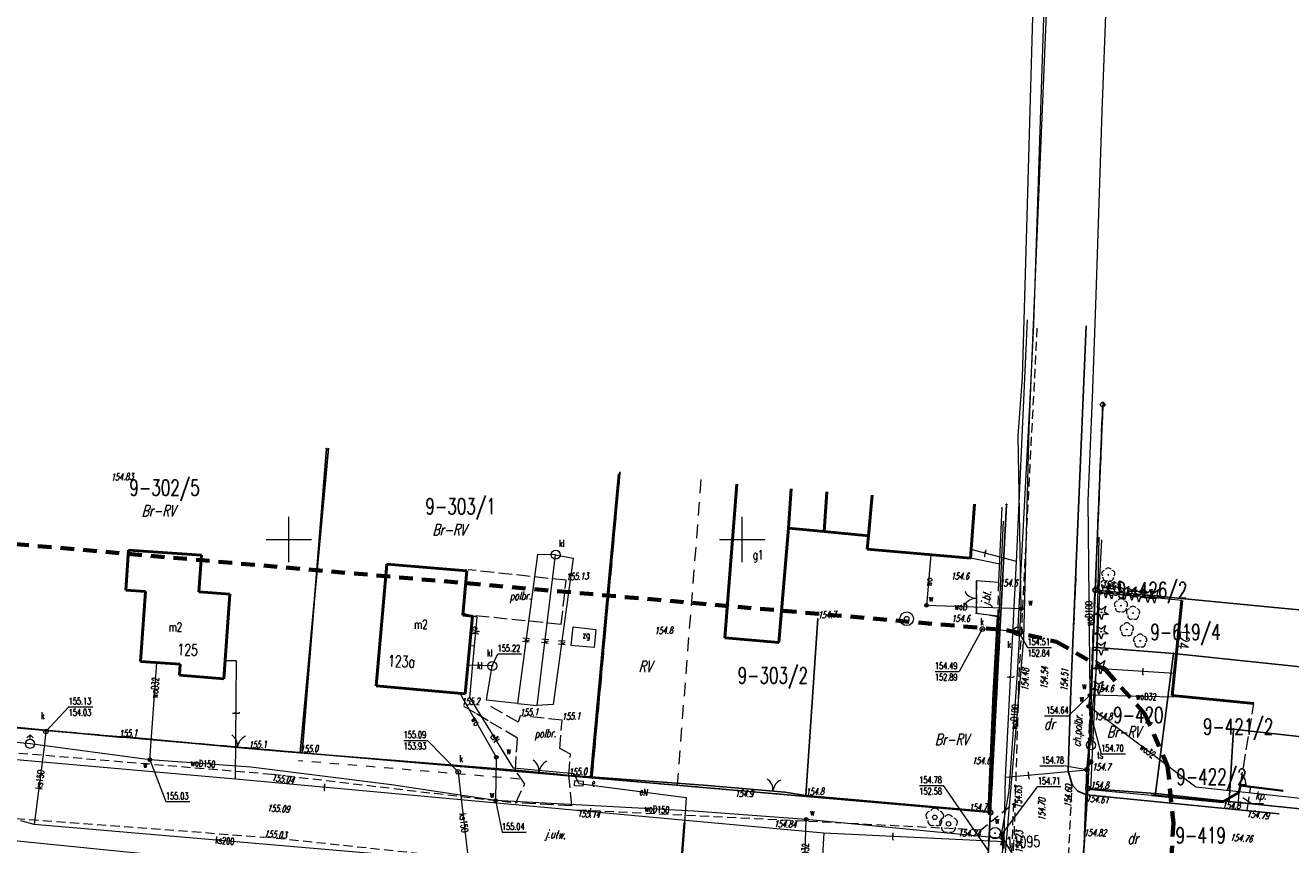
# Model space of a CAD drawing. Header units: metres. Extents: x 6508568 to 6510700, y 5686621 to 5687515.
# Tile 22 of 25: x 6510421 to 6510561, y 5686816 to 5686907. Entities that reach past the tile are written whole.
import ezdxf
from ezdxf.enums import TextEntityAlignment as Align

# ---------------------------------------------------------------- set-up
doc = ezdxf.new("R2010")
doc.units = ezdxf.units.M
for name, pattern in [('1', [0]), ('1_SUEP_A', [0]), ('1_SUEP_B', [10, 10]), ('1_SUGV', [0]), ('1_SUKP', [0]), ('1_SUKS', [0]), ('1_SULO', [0]), ('1_SUTP_A', [0]), ('1_SUTP_B', [15, 15]), ('1_SUWP', [0]), ('2_EGBU_A', [0]), ('4', [2.5, 1.5, -1]), ('BGS', [7.5, 7.5]), ('BGZ', [2, 1, -1]), ('GDE', [0]), ('KOC', [2, 1.5, -0.5]), ('KOJ', [0]), ('KOU', [1.5, 1, -0.5])]:
    doc.linetypes.add(name, pattern=pattern)
doc.layers.get('0').update_dxf_attribs({"color": 250, "linetype": 'CONTINUOUS', "lineweight": 100})
for name, color, linetype, lineweight, true_color in [('Dzialki', 7, 'GDE', 25, 0x000000), ('EADTD_T_0', 214, 'CONTINUOUS', 25, 0x800080), ('EBUPP_L_1', 14, '1', 50, 0x800000), ('EGBB_E_T_0', 7, 'CONTINUOUS', 20, 0x000000), ('EGBB_L_0', 34, '2_EGBU_A', 50, 0x804000), ('EKLPK_L_0', 112, '4', 18, 0x00bb5e), ('EKLTK_T_0', 112, 'CONTINUOUS', 18, 0x00b95c), ('KRZYZE2000_L_0', 7, '1', 18, 0x000000), ('Numery_dzialek', 7, 'CONTINUOUS', 18, 0x000000), ('Punkty', 7, 'CONTINUOUS', 25, 0x000000), ('SDROK_T_0', 7, 'CONTINUOUS', 18, 0x000000), ('SDROK_T_1', 7, 'CONTINUOUS', 18, 0x000000), ('SDRPK_L_0', 7, 'KOJ', 25, 0x000000), ('SDRPK_L_1', 7, 'KOU', 18, 0x000000), ('SDRPK_L_2', 7, 'KOC', 18, 0x000000), ('SUE_E_T_1', 1, 'CONTINUOUS', 0, 0xff0000), ('SUE_T_4', 1, 'CONTINUOUS', 18, 0xff0000), ('SUEP_E_T_0', 1, 'CONTINUOUS', 0, 0xff0000), ('SUEP_L_0', 1, '1_SUEP_A', 18, 0xff0000), ('SUG_E_T_3', 52, 'CONTINUOUS', 0, 0xbfbf00), ('SUG_L_3', 52, '1_SUGV', 18, 0xbfbf00), ('SUK_E_T_2', 34, 'CONTINUOUS', 0, 0x803300), ('SUK_E_T_4', 34, 'CONTINUOUS', 0, 0x803300), ('SUK_L_5', 34, '1_SUKS', 18, 0x803300), ('SUK_T_2', 34, 'CONTINUOUS', 18, 0x803300), ('SUK_T_3', 34, 'CONTINUOUS', 18, 0x803300), ('SUKP_E_T_0', 34, 'CONTINUOUS', 0, 0x803300), ('SUKP_L_0', 34, '1_SUKP', 18, 0x803300), ('SUKR_T_0', 34, 'CONTINUOUS', 18, 0x803300), ('SUL_L_1', 7, '1_SULO', 35, 0x000000), ('SUP_T_0', 7, 'CONTINUOUS', 18, 0x000000), ('SUT_E_T_0', 30, 'CONTINUOUS', 0, 0xff9100), ('SUT_T_0', 30, 'CONTINUOUS', 18, 0xff9100), ('SUTP_E_T_0', 30, 'CONTINUOUS', 0, 0xff9100), ('SUTP_L_0', 30, '1_SUTP_A', 18, 0xff9100), ('SUTR_T_0', 30, 'CONTINUOUS', 18, 0xff9100), ('SUW_E_T_2', 5, 'CONTINUOUS', 0, 0x0000ff), ('SUW_T_2', 5, 'CONTINUOUS', 18, 0x0000ff), ('SUW_T_3', 5, 'CONTINUOUS', 18, 0x0000ff), ('SUW_T_5', 5, 'CONTINUOUS', 18, 0x0000ff), ('SUWP_E_T_0', 5, 'CONTINUOUS', 0, 0x0000ff), ('SUWP_L_0', 5, '1_SUWP', 18, 0x0000ff), ('SUWR_T_0', 5, 'CONTINUOUS', 18, 0x0000ff), ('SZNPS_T_0', 7, 'CONTINUOUS', 18, 0x000000), ('SZOPO_L_0', 7, 'BGS', 35, 0x000000), ('SZOPO_L_1', 7, 'BGS', 18, 0x000000), ('SZOPO_T_0', 7, 'CONTINUOUS', 18, 0x000000), ('SZZPZ_T_0', 7, 'CONTINUOUS', 18, 0x000000), ('WUKOS_T_1', 14, 'CONTINUOUS', 18, 0x800000), ('ZAKRES_L_0', 230, '4', 70, 0xff0080)]:
    doc.layers.add(name, color=color, linetype=linetype, lineweight=lineweight, true_color=true_color)
doc.styles.get("Standard").update_dxf_attribs({"font": 'Simplex.SHX', "width": 0.75})

# ---------------------------------------------------------------- blocks, each defined once
blk = doc.blocks.new('GRT')
at = {"linetype": 'CONTINUOUS'}
blk.add_circle((0, 0), 0.25, dxfattribs=at)
blk = doc.blocks.new('GRO')
at = {"linetype": 'CONTINUOUS'}
blk.add_circle((0, 0), 0.045, dxfattribs=at)
blk = doc.blocks.new('OSP')
at = {"linetype": 'CONTINUOUS'}
for radius in [0.625, 0.045]:
    blk.add_circle((0, 0), radius, dxfattribs=at)
blk = doc.blocks.new('BGB')
at = {"linetype": 'CONTINUOUS'}
for centre, start, end in [((-1.5, 0), 359.9995, 60), ((1.5, 0), 120, 180.0005)]:
    blk.add_arc(centre, 1.5, start, end, dxfattribs=at)
blk = doc.blocks.new('BGBL')
at = {"linetype": 'CONTINUOUS'}
blk.add_arc((-1.5, 0), 1.5, 359.9995, 60, dxfattribs=at)
blk = doc.blocks.new('DLP')
at = {"linetype": 'CONTINUOUS'}
blk.add_circle((0, 0), 0.25, dxfattribs=at)
for centre, start, end in [((-0.48, 0.15), 104.0903, 219.9102), ((0, 0.5), 32.0916, 147.9084), ((0.48, 0.15), 320.0898, 75.9097), ((-0.29, -0.4), 176.0858, 291.9151), ((0.29, -0.4), 248.0849, 3.9142)]:
    blk.add_arc(centre, 0.5, start, end, dxfattribs=at)
blk = doc.blocks.new('DLI')
at = {"linetype": 'CONTINUOUS'}
blk.add_circle((0, 0), 0.045, dxfattribs=at)
for centre, start, end in [((-0.36, 0.12), 102.1445, 221.86), ((0, 0.38), 30.1401, 149.8599), ((0.36, 0.12), 318.14, 77.8555), ((-0.22, -0.3), 174.1482, 293.8542), ((0.22, -0.3), 246.1458, 5.8518)]:
    blk.add_arc(centre, 0.375, start, end, dxfattribs=at)
blk = doc.blocks.new('DIG')
at = {"linetype": 'CONTINUOUS'}
for p, q in [((-0.78225, -0.26495), (-0.3012, 0.09375)), ((-0.3012, 0.09375), (-0.4937, 0.6621)), ((-0.4937, 0.6621), (-0.0039, 0.31545)), ((-0.0039, 0.31545), (0.4771, 0.67415)), ((0.4771, 0.67415), (0.2988, 0.1012)), ((0.2988, 0.1012), (0.7886, -0.24545)), ((-0.18225, -0.2575), (-0.78225, -0.26495)), ((0.01025, -0.82585), (-0.18225, -0.2575)), ((0.1886, -0.2529), (0.01025, -0.82585)), ((0.7886, -0.24545), (0.1886, -0.2529))]:
    blk.add_line(p, q, dxfattribs=at)
blk.add_circle((0, 0), 0.045, dxfattribs=at)
blk = doc.blocks.new('WSP')
at = {"linetype": 'CONTINUOUS'}
blk.add_circle((0, 0), 0.045, dxfattribs=at)
blk = doc.blocks.new('2_SUES')
at = {"linetype": 'CONTINUOUS'}
for p, q in [((0.5, 0.25), (-0.5, 0.25)), ((-0.5, 0.25), (-0.5, -0.25)), ((0.5, -0.25), (0.5, 0.25)), ((-0.5, -0.25), (0.5, -0.25))]:
    blk.add_line(p, q, dxfattribs=at)
blk = doc.blocks.new('2_SUKM')
at = {"linetype": 'CONTINUOUS'}
blk.add_circle((0, 0), 0.5, dxfattribs=at)
blk = doc.blocks.new('2_SUKS')
at = {"linetype": 'CONTINUOUS'}
blk.add_circle((0, 0), 0.25, dxfattribs=at)
blk = doc.blocks.new('2_SUPS')
at = {"linetype": 'CONTINUOUS'}
blk.add_circle((0, 0), 0.0625, dxfattribs=at)
blk = doc.blocks.new('2_SUPK')
at = {"linetype": 'CONTINUOUS'}
blk.add_circle((0, 0), 0.25, dxfattribs=at)
blk = doc.blocks.new('2_SUTK')
at = {"linetype": 'CONTINUOUS'}
for radius in [0.25, 0.225, 0.2, 0.175, 0.15, 0.125, 0.1, 0.075, 0.05, 0.025, 0.00715]:
    blk.add_circle((0, 0), radius, dxfattribs=at)
blk = doc.blocks.new('2_SUWH')
at = {"linetype": 'CONTINUOUS'}
for p, q in [((0, 1), (-0.35355, 0.64645)), ((0, 1), (0.35355, 0.64645)), ((0, 0.5), (0, 1))]:
    blk.add_line(p, q, dxfattribs=at)
blk.add_circle((0, 0), 0.5, dxfattribs=at)
blk = doc.blocks.new('2_SUWS')
at = {"linetype": 'CONTINUOUS'}
for radius in [0.75, 0.25]:
    blk.add_circle((0, 0), radius, dxfattribs=at)
blk = doc.blocks.new('2_SUWW')
at = {"linetype": 'CONTINUOUS'}
for radius in [0.2, 0.175, 0.15, 0.125, 0.1, 0.075, 0.05, 0.025, 0.00715]:
    blk.add_circle((0, 0), radius, dxfattribs=at)

msp = doc.modelspace()

# ---------------------------------------------------------------- linework, layer by layer
at = {"layer": 'Dzialki'}
for p, q in [((6510539.78, 5686864.87), (6510538.96, 5686844.4)), ((6510451.44, 5686826.47), (6510454.14, 5686860.01)), ((6510486.52, 5686857.36), (6510483.43, 5686823.69)), ((6510527.41, 5686819.87), (6510529.17, 5686853.86)), ((6510538.96, 5686844.4), (6510538.73, 5686838.11)), ((6510538.96, 5686844.4), (6510575.99, 5686840.84)), ((6510538.73, 5686838.11), (6510538.16, 5686822.52)), ((6510538.73, 5686838.11), (6510547.59, 5686837.42)), ((6510547.59, 5686837.42), (6510545.59, 5686821.95)), ((6510575.29, 5686834.53), (6510547.59, 5686837.42)), ((6510385.72, 5686832.21), (6510451.44, 5686826.47)), ((6510554.21, 5686829.06), (6510553.75, 5686821.09)), ((6510574.44, 5686826.83), (6510554.21, 5686829.06)), ((6510451.44, 5686826.47), (6510483.43, 5686823.69)), ((6510483.43, 5686823.69), (6510527.41, 5686819.87)), ((6510538.16, 5686822.52), (6510537.61, 5686814.61)), ((6510545.59, 5686821.95), (6510538.16, 5686822.52)), ((6510545.59, 5686821.95), (6510553.75, 5686821.09)), ((6510553.75, 5686821.09), (6510573.57, 5686818.99)), ((6510526.64, 5686806.65), (6510527.41, 5686819.87))]:
    msp.add_line(p, q, dxfattribs=at)
at = {"layer": 'EBUPP_L_1', "linetype": '1'}
for p, q in [((6510498.1, 5686839.13), (6510499.43, 5686856.12)), ((6510505.4, 5686855.59), (6510505.11, 5686851.25)), ((6510509.36, 5686855.24), (6510509.06, 5686850.89)), ((6510514.33, 5686854.87), (6510513.93, 5686850.41)), ((6510525.64, 5686853.89), (6510525.21, 5686847.93)), ((6510504.06, 5686838.62), (6510505.11, 5686851.25)), ((6510505.11, 5686851.25), (6510509.06, 5686850.89)), ((6510509.06, 5686850.89), (6510513.93, 5686850.41)), ((6510513.93, 5686850.41), (6510513.81, 5686848.92)), ((6510432.3, 5686848.82), (6510432.01, 5686844.4)), ((6510432.3, 5686848.82), (6510440.34, 5686848.25)), ((6510440.34, 5686848.25), (6510440.06, 5686844.22)), ((6510513.81, 5686848.92), (6510525.21, 5686847.93)), ((6510459.61, 5686833.84), (6510460.78, 5686847.26)), ((6510460.78, 5686847.26), (6510469.63, 5686846.54)), ((6510469.63, 5686846.54), (6510469.19, 5686841.63)), ((6510432.01, 5686844.4), (6510434.16, 5686844.26)), ((6510434.16, 5686844.26), (6510433.6, 5686836.53)), ((6510440.06, 5686844.22), (6510443.48, 5686843.97)), ((6510442.83, 5686834.61), (6510443.48, 5686843.97)), ((6510547.45, 5686832.77), (6510548.5, 5686843.25)), ((6510470.24, 5686841.54), (6510469.19, 5686841.63)), ((6510469.45, 5686832.98), (6510470.24, 5686841.54)), ((6510498.1, 5686839.13), (6510504.06, 5686838.62)), ((6510433.6, 5686836.53), (6510438, 5686836.22)), ((6510438, 5686836.22), (6510437.92, 5686835.04)), ((6510437.92, 5686835.04), (6510442.83, 5686834.61)), ((6510459.61, 5686833.84), (6510469.45, 5686832.98)), ((6510556.45, 5686831.89), (6510547.45, 5686832.77))]:
    msp.add_line(p, q, dxfattribs=at)
at = {"layer": 'EGBB_L_0', "linetype": '2_EGBU_A'}
for p, q in [((6510498.1, 5686839.13), (6510499.43, 5686856.12)), ((6510505.4, 5686855.59), (6510505.11, 5686851.25)), ((6510509.36, 5686855.24), (6510509.06, 5686850.89)), ((6510514.33, 5686854.87), (6510513.93, 5686850.41)), ((6510525.64, 5686853.89), (6510525.21, 5686847.93)), ((6510504.06, 5686838.62), (6510505.11, 5686851.25)), ((6510505.11, 5686851.25), (6510509.06, 5686850.89)), ((6510509.06, 5686850.89), (6510513.93, 5686850.41)), ((6510513.93, 5686850.41), (6510513.81, 5686848.92)), ((6510432.3, 5686848.82), (6510432.01, 5686844.4)), ((6510432.3, 5686848.82), (6510440.34, 5686848.25)), ((6510440.34, 5686848.25), (6510440.06, 5686844.22)), ((6510513.81, 5686848.92), (6510525.21, 5686847.93)), ((6510459.61, 5686833.84), (6510460.78, 5686847.26)), ((6510460.78, 5686847.26), (6510469.63, 5686846.54)), ((6510469.63, 5686846.54), (6510469.19, 5686841.63)), ((6510432.01, 5686844.4), (6510434.16, 5686844.26)), ((6510434.16, 5686844.26), (6510433.6, 5686836.53)), ((6510440.06, 5686844.22), (6510443.48, 5686843.97)), ((6510442.83, 5686834.61), (6510443.48, 5686843.97)), ((6510547.45, 5686832.77), (6510548.5, 5686843.25)), ((6510470.24, 5686841.54), (6510469.19, 5686841.63)), ((6510469.45, 5686832.98), (6510470.24, 5686841.54)), ((6510498.1, 5686839.13), (6510504.06, 5686838.62)), ((6510433.6, 5686836.53), (6510438, 5686836.22)), ((6510438, 5686836.22), (6510437.92, 5686835.04)), ((6510437.92, 5686835.04), (6510442.83, 5686834.61)), ((6510459.61, 5686833.84), (6510469.45, 5686832.98)), ((6510556.45, 5686831.89), (6510547.45, 5686832.77))]:
    msp.add_line(p, q, dxfattribs=at)
at = {"layer": 'EKLPK_L_0', "linetype": '4'}
for p, q in [((6510538.96, 5686844.4), (6510539.78, 5686864.87)), ((6510486.52, 5686857.36), (6510483.43, 5686823.69)), ((6510495.46, 5686856.62), (6510492.82, 5686822.88)), ((6510529.16, 5686853.86), (6510527.41, 5686819.87)), ((6510538.73, 5686838.11), (6510538.96, 5686844.4)), ((6510538.16, 5686822.52), (6510538.73, 5686838.11)), ((6510451.44, 5686826.47), (6510385.72, 5686832.21)), ((6510451.44, 5686826.47), (6510483.43, 5686823.69)), ((6510483.43, 5686823.69), (6510492.82, 5686822.88)), ((6510527.41, 5686819.87), (6510492.82, 5686822.88)), ((6510537.61, 5686814.61), (6510538.16, 5686822.52)), ((6510538.16, 5686822.52), (6510545.59, 5686821.95)), ((6510553.75, 5686821.09), (6510545.59, 5686821.95)), ((6510573.57, 5686818.99), (6510553.75, 5686821.09)), ((6510526.64, 5686806.65), (6510527.41, 5686819.87))]:
    msp.add_line(p, q, dxfattribs=at)
at = {"layer": 'KRZYZE2000_L_0', "linetype": '1'}
for p, q in [((6510450, 5686847.5), (6510450, 5686852.5)), ((6510500, 5686847.5), (6510500, 5686852.5)), ((6510500, 5686847.5), (6510500, 5686852.5)), ((6510447.5, 5686850), (6510452.5, 5686850)), ((6510497.5, 5686850), (6510502.5, 5686850)), ((6510497.5, 5686850), (6510502.5, 5686850))]:
    msp.add_line(p, q, dxfattribs=at)
at = {"layer": 'SDROK_T_1', "linetype": 'CONTINUOUS'}
for p, q in [((6510555.24, 5686821.51), (6510556.24, 5686820.85)), ((6510556.24, 5686820.85), (6510557.54, 5686820.85))]:
    msp.add_line(p, q, dxfattribs=at)
at = {"layer": 'SDRPK_L_0', "linetype": 'KOJ'}
for p, q in [((6510536.28, 5686833.34), (6510537.95, 5686873.56)), ((6510535.99, 5686824.47), (6510536.28, 5686833.34)), ((6510535.99, 5686824.47), (6510536.41, 5686822.91)), ((6510536.41, 5686822.91), (6510537.04, 5686822.24)), ((6510537.04, 5686822.24), (6510538, 5686821.83)), ((6510538, 5686821.83), (6510559.27, 5686819.74))]:
    msp.add_line(p, q, dxfattribs=at)
at = {"layer": 'SDRPK_L_1', "linetype": 'KOU'}
for p, q in [((6510530.49, 5686833.36), (6510532.57, 5686873.4)), ((6510539.82, 5686865.2), (6510538.49, 5686833.16)), ((6510525.82, 5686845.47), (6510528.27, 5686845.28)), ((6510525.86, 5686845.44), (6510525.85, 5686841.88)), ((6510525.86, 5686845.44), (6510525.85, 5686841.88)), ((6510525.86, 5686845.44), (6510525.85, 5686841.88)), ((6510525.86, 5686845.44), (6510525.85, 5686841.88)), ((6510528.27, 5686845.28), (6510528.2, 5686841.54)), ((6510536.61, 5686840.35), (6510536.86, 5686845.96)), ((6510536.61, 5686840.35), (6510536.86, 5686845.96)), ((6510536.61, 5686840.35), (6510536.86, 5686845.96)), ((6510536.61, 5686840.35), (6510536.86, 5686845.96)), ((6510525.85, 5686841.88), (6510528.16, 5686841.51)), ((6510525.85, 5686841.88), (6510528.16, 5686841.51)), ((6510525.85, 5686841.88), (6510528.16, 5686841.51)), ((6510525.85, 5686841.88), (6510528.16, 5686841.51)), ((6510530.49, 5686833.36), (6510529.98, 5686816.72)), ((6510396.28, 5686828.42), (6510448.15, 5686824.1)), ((6510448.15, 5686824.1), (6510475.03, 5686820.93)), ((6510535.95, 5686813.5), (6510536.41, 5686822.91)), ((6510395.92, 5686821.01), (6510447.24, 5686817.16)), ((6510526.31, 5686817.93), (6510481.84, 5686820.14)), ((6510526.31, 5686817.93), (6510529.97, 5686820.9)), ((6510529.34, 5686804.98), (6510529.97, 5686820.9)), ((6510504.75, 5686811.01), (6510447.24, 5686817.16)), ((6510529.77, 5686811.14), (6510529.98, 5686816.72))]:
    msp.add_line(p, q, dxfattribs=at)
at = {"layer": 'SDRPK_L_2', "linetype": 'KOC'}
for p, q in [((6510480.58, 5686845.49), (6510469.76, 5686846.66)), ((6510480.05, 5686840.62), (6510480.58, 5686845.49)), ((6510538.87, 5686844.08), (6510537.98, 5686821.85)), ((6510480.05, 5686840.62), (6510469.14, 5686841.72)), ((6510470.59, 5686830.82), (6510469.04, 5686831.7)), ((6510475.28, 5686829.82), (6510472.08, 5686831.68)), ((6510554.98, 5686822.84), (6510556.45, 5686831.89)), ((6510471.97, 5686829.98), (6510470.59, 5686830.82)), ((6510475.22, 5686828.09), (6510471.97, 5686829.98)), ((6510475.49, 5686830.52), (6510475.28, 5686829.82)), ((6510480.13, 5686830.07), (6510475.49, 5686830.52)), ((6510479.89, 5686826.92), (6510480.13, 5686830.07)), ((6510474.98, 5686824.54), (6510475.22, 5686828.09)), ((6510481.07, 5686826.32), (6510479.89, 5686826.92)), ((6510480.87, 5686823.95), (6510481.07, 5686826.32)), ((6510476.01, 5686823.01), (6510474.98, 5686824.54)), ((6510475.03, 5686820.93), (6510476.01, 5686823.01)), ((6510481.22, 5686820.62), (6510480.87, 5686823.95)), ((6510554.81, 5686822.09), (6510554.64, 5686820.22)), ((6510555.71, 5686820.1), (6510556.13, 5686822.69)), ((6510481.22, 5686820.62), (6510475.03, 5686820.93))]:
    msp.add_line(p, q, dxfattribs=at)
at = {"layer": 'SUEP_L_0', "linetype": '1_SUEP_B'}
for p, q in [((6510528.81, 5686852.02), (6510526.73, 5686806.31)), ((6510449.65, 5686813.74), (6510400.57, 5686818.64))]:
    msp.add_line(p, q, dxfattribs=at)
at = {"layer": 'SUEP_L_0', "linetype": '1_SUEP_A'}
for p, q in [((6510470.75, 5686841.42), (6510469.21, 5686841.83)), ((6510470.46, 5686838.26), (6510470.75, 5686841.42)), ((6510469.94, 5686838.31), (6510470.46, 5686838.26)), ((6510469.95, 5686832.57), (6510470.46, 5686838.26)), ((6510474.76, 5686824.77), (6510469.95, 5686832.57)), ((6510481.48, 5686824.14), (6510474.76, 5686824.77)), ((6510481.97, 5686823.08), (6510481.48, 5686824.14)), ((6510481.97, 5686823.08), (6510493.83, 5686821.51)), ((6510493.83, 5686821.51), (6510493.63, 5686818.77)), ((6510493.63, 5686818.77), (6510493.18, 5686812.79))]:
    msp.add_line(p, q, dxfattribs=at)
at = {"layer": 'SUG_L_3', "linetype": '1_SUGV'}
for p, q in [((6510481.14, 5686838.31), (6510481.34, 5686840.34)), ((6510481.34, 5686840.34), (6510483.86, 5686840.06)), ((6510483.86, 5686840.06), (6510483.67, 5686838.07)), ((6510483.67, 5686838.07), (6510481.14, 5686838.31))]:
    msp.add_line(p, q, dxfattribs=at)
at = {"layer": 'SUK_L_5', "linetype": '1_SUKS'}
msp.add_circle((6510530.45, 5686839.86), 0.5, dxfattribs=at)
at = {"layer": 'SUKP_L_0', "linetype": '1_SUKP'}
for p, q in [((6510534.48, 5686931.08), (6510531.64, 5686862.27)), ((6510532.17, 5686873.74), (6510533.43, 5686911.65)), ((6510531.83, 5686866.2), (6510532.17, 5686873.74)), ((6510530.47, 5686840.36), (6510531.83, 5686866.2)), ((6510531.64, 5686862.27), (6510531.04, 5686839.08)), ((6510477.42, 5686848.35), (6510475.2, 5686831.91)), ((6510477.39, 5686831.68), (6510479.42, 5686848.31)), ((6510479.42, 5686848.31), (6510477.42, 5686848.35)), ((6510481.37, 5686847.93), (6510479.16, 5686831.77)), ((6510479.42, 5686848.31), (6510481.37, 5686847.93)), ((6510529.95, 5686839.89), (6510526.5, 5686840.11)), ((6510530.45, 5686839.86), (6510529.95, 5686839.89)), ((6510530.45, 5686839.86), (6510530.47, 5686840.36)), ((6510531.04, 5686839.08), (6510528.69, 5686811.43)), ((6510472.42, 5686836.04), (6510469.74, 5686836.12)), ((6510471.81, 5686832.27), (6510472.42, 5686836.04)), ((6510475.2, 5686831.91), (6510471.81, 5686832.27)), ((6510475.2, 5686831.91), (6510477.39, 5686831.68)), ((6510479.16, 5686831.77), (6510477.39, 5686831.68)), ((6510423.18, 5686828.8), (6510422.97, 5686827.11)), ((6510422.97, 5686827.11), (6510421.89, 5686818.56)), ((6510468.66, 5686824.36), (6510468.82, 5686822.97)), ((6510468.82, 5686822.97), (6510469.79, 5686814.42)), ((6510421.89, 5686818.56), (6510420.42, 5686818.95)), ((6510469.79, 5686814.42), (6510421.89, 5686818.56))]:
    msp.add_line(p, q, dxfattribs=at)
at = {"layer": 'SUKR_T_0', "linetype": 'CONTINUOUS', "lineweight": 0}
for p, q in [((6510526.5, 5686840.11), (6510523.94, 5686835.43)), ((6510530.45, 5686839.86), (6510531.48, 5686838.08)), ((6510472.42, 5686836.04), (6510473.03, 5686837.37)), ((6510473.03, 5686837.37), (6510475.67, 5686837.37)), ((6510531.48, 5686838.08), (6510534.14, 5686838.08)), ((6510521.28, 5686835.43), (6510523.94, 5686835.43)), ((6510423.18, 5686828.8), (6510425.7, 5686831.54)), ((6510425.7, 5686831.54), (6510428.36, 5686831.54)), ((6510462.66, 5686827.83), (6510465.27, 5686827.83)), ((6510468.66, 5686824.36), (6510465.27, 5686827.83)), ((6510519.56, 5686822.84), (6510522.22, 5686822.84)), ((6510527.13, 5686815.71), (6510522.22, 5686822.84))]:
    msp.add_line(p, q, dxfattribs=at)
at = {"layer": 'SUL_L_1', "linetype": '1_SULO'}
msp.add_line((6510493.63, 5686818.77), (6510493.18, 5686812.79), dxfattribs=at)
at = {"layer": 'SUTP_L_0', "linetype": '1_SUTP_A'}
for p, q in [((6510530.27, 5686847.58), (6510531.47, 5686874.22)), ((6510539.11, 5686835.76), (6510539.38, 5686850.27)), ((6510530.27, 5686847.58), (6510525.28, 5686848.9)), ((6510529.07, 5686823.77), (6510530.27, 5686847.58)), ((6510444.2, 5686836.61), (6510442.97, 5686836.62)), ((6510444.1, 5686823.57), (6510444.2, 5686836.61)), ((6510538.04, 5686824.59), (6510539.11, 5686835.76)), ((6510547.69, 5686835.19), (6510539.11, 5686835.76)), ((6510375.37, 5686829.7), (6510444.1, 5686823.57)), ((6510529.07, 5686823.77), (6510538.04, 5686824.59)), ((6510537.19, 5686801.71), (6510538.04, 5686824.59)), ((6510538.04, 5686824.59), (6510538.43, 5686825.44)), ((6510444.1, 5686823.57), (6510509.02, 5686817.61)), ((6510528.92, 5686816.66), (6510529.07, 5686823.77)), ((6510509.02, 5686817.61), (6510508.28, 5686805.58)), ((6510509.02, 5686817.61), (6510528.92, 5686816.66))]:
    msp.add_line(p, q, dxfattribs=at)
at = {"layer": 'SUTP_L_0', "linetype": '1_SUTP_B'}
msp.add_line((6510528.81, 5686852.02), (6510526.73, 5686806.31), dxfattribs=at)
at = {"layer": 'SUTR_T_0', "linetype": 'CONTINUOUS', "lineweight": 0}
for p in [(6510532.85, 5686825.02), (6510538.04, 5686824.59)]:
    msp.add_line(p, (6510535.51, 5686825.02), dxfattribs=at)
at = {"layer": 'SUWP_L_0', "linetype": '1_SUWP'}
for p, q in [((6510540.35, 5686914.47), (6510539.67, 5686897.24)), ((6510531.41, 5686884.4), (6510532.07, 5686907.68)), ((6510539.67, 5686897.24), (6510538.99, 5686875.84)), ((6510530.92, 5686867.89), (6510531.41, 5686884.4)), ((6510538.99, 5686875.84), (6510538.63, 5686865.63)), ((6510530.46, 5686861.44), (6510530.92, 5686867.89)), ((6510538.63, 5686865.63), (6510538.13, 5686854.31)), ((6510530.78, 5686842.36), (6510530.46, 5686861.44)), ((6510538.13, 5686854.31), (6510538.38, 5686832.8)), ((6510520.83, 5686848.31), (6510520.34, 5686842.73)), ((6510530.78, 5686842.36), (6510520.34, 5686842.73)), ((6510530.38, 5686835.23), (6510530.78, 5686842.36)), ((6510434.65, 5686825.69), (6510435.42, 5686836.4)), ((6510529.46, 5686822.25), (6510530.38, 5686835.23)), ((6510468.85, 5686833.03), (6510472.87, 5686825.96)), ((6510538.38, 5686832.8), (6510538.23, 5686831.59)), ((6510547.58, 5686832.59), (6510538.38, 5686832.8)), ((6510547.61, 5686832.76), (6510547.58, 5686832.59)), ((6510421.43, 5686827.45), (6510380.4, 5686831.58)), ((6510550.07, 5686822.66), (6510538.23, 5686831.59)), ((6510538.23, 5686831.59), (6510538.65, 5686831.52)), ((6510538.65, 5686831.52), (6510538.48, 5686827.3)), ((6510434.65, 5686825.69), (6510421.43, 5686827.45)), ((6510445.8, 5686824.88), (6510434.65, 5686825.69)), ((6510472.87, 5686825.96), (6510472.8, 5686821.19)), ((6510461.31, 5686822.93), (6510445.8, 5686824.88)), ((6510472.8, 5686821.19), (6510461.31, 5686822.93)), ((6510528.62, 5686817.41), (6510529.46, 5686822.25)), ((6510577.5, 5686819.72), (6510550.07, 5686822.66)), ((6510494.66, 5686820.01), (6510472.8, 5686821.19)), ((6510507.07, 5686819.11), (6510494.66, 5686820.01)), ((6510506.51, 5686800.21), (6510507.07, 5686819.11)), ((6510528.75, 5686816.99), (6510507.07, 5686819.11)), ((6510528.75, 5686816.99), (6510528.62, 5686817.41)), ((6510528.75, 5686816.99), (6510527.57, 5686786.19))]:
    msp.add_line(p, q, dxfattribs=at)
at = {"layer": 'SUWR_T_0', "linetype": 'CONTINUOUS', "lineweight": 0}
for p, q in [((6510538.38, 5686832.8), (6510536.02, 5686830.53)), ((6510538.23, 5686831.59), (6510539.62, 5686826.35)), ((6510533.36, 5686830.53), (6510536.02, 5686830.53)), ((6510434.65, 5686825.69), (6510436.43, 5686821.07)), ((6510539.62, 5686826.35), (6510542.28, 5686826.35)), ((6510528.62, 5686817.41), (6510532.63, 5686822.72)), ((6510532.63, 5686822.72), (6510535.16, 5686822.72)), ((6510436.43, 5686821.07), (6510439.06, 5686821.07)), ((6510472.8, 5686821.19), (6510473.51, 5686817.7)), ((6510473.51, 5686817.7), (6510476.17, 5686817.7)), ((6510528.75, 5686816.99), (6510530.97, 5686813.38))]:
    msp.add_line(p, q, dxfattribs=at)
at = {"layer": 'SZOPO_L_0', "linetype": 'BGS', "lineweight": 25}
for p, q in [((6510454.35, 5686860.09), (6510451.22, 5686826.47)), ((6510483.28, 5686823.8), (6510486.35, 5686857.26)), ((6510507.02, 5686821.76), (6510508.36, 5686841.27)), ((6510528.25, 5686841.45), (6510527.17, 5686819.99)), ((6510431.26, 5686828.19), (6510409.29, 5686830.3)), ((6510432.32, 5686828.17), (6510431.26, 5686828.19)), ((6510442.02, 5686827.28), (6510432.32, 5686828.17)), ((6510445.54, 5686826.94), (6510442.02, 5686827.28)), ((6510451.22, 5686826.47), (6510445.54, 5686826.94)), ((6510451.22, 5686826.47), (6510474.98, 5686824.54)), ((6510474.98, 5686824.54), (6510479.68, 5686824.11)), ((6510479.68, 5686824.11), (6510480.87, 5686823.95)), ((6510480.87, 5686823.95), (6510483.28, 5686823.8)), ((6510495.73, 5686822.87), (6510483.28, 5686823.8)), ((6510501.31, 5686822.39), (6510495.73, 5686822.87)), ((6510504.7, 5686822.11), (6510501.31, 5686822.39)), ((6510507.02, 5686821.76), (6510504.7, 5686822.11)), ((6510527.17, 5686819.99), (6510507.02, 5686821.76))]:
    msp.add_line(p, q, dxfattribs=at)
at = {"layer": 'SZOPO_L_0', "linetype": 'BGS'}
for p, q in [((6510539.47, 5686844.16), (6510539.41, 5686844.51)), ((6510527.74, 5686832.99), (6510528.2, 5686841.54)), ((6510527.17, 5686819.99), (6510527.74, 5686832.99)), ((6510554.81, 5686822.09), (6510554.98, 5686822.84)), ((6510554.98, 5686822.84), (6510559.68, 5686822.26)), ((6510545.16, 5686821.77), (6510552.95, 5686821.01)), ((6510552.95, 5686821.01), (6510554.81, 5686822.09))]:
    msp.add_line(p, q, dxfattribs=at)
at = {"layer": 'SZOPO_L_1', "linetype": 'BGS'}
for p, q in [((6510528.66, 5686853.58), (6510528.27, 5686845.28)), ((6510539.41, 5686844.51), (6510539.67, 5686849.95)), ((6510528.48, 5686847.26), (6510525.21, 5686847.93)), ((6510528.48, 5686847.26), (6510525.21, 5686847.93)), ((6510525.82, 5686845.47), (6510528.27, 5686845.28)), ((6510525.86, 5686841.85), (6510525.86, 5686845.44)), ((6510525.86, 5686841.85), (6510525.86, 5686845.44)), ((6510538.48, 5686822.39), (6510539.47, 5686844.16)), ((6510548.5, 5686843.25), (6510539.47, 5686844.16)), ((6510528.2, 5686841.54), (6510525.75, 5686841.84)), ((6510538.48, 5686822.39), (6510545.16, 5686821.77)), ((6510538.48, 5686822.39), (6510545.16, 5686821.77))]:
    msp.add_line(p, q, dxfattribs=at)
at = {"layer": 'SZOPO_L_1', "linetype": 'BGZ', "lineweight": 18}
msp.add_line((6510475.44, 5686823.56), (6510451.06, 5686825.58), dxfattribs=at)
at = {"layer": 'ZAKRES_L_0', "linetype": '4'}
for p, q in [((6510272.87, 5686862.26), (6510529.16, 5686839.99)), ((6510529.16, 5686839.99), (6510534.7, 5686838.71)), ((6510534.7, 5686838.71), (6510540.17, 5686835.53)), ((6510540.17, 5686835.53), (6510544.4, 5686830.8)), ((6510544.4, 5686830.8), (6510546.95, 5686825)), ((6510546.95, 5686825), (6510547.58, 5686818.7)), ((6510547.58, 5686818.7), (6510546.81, 5686805.48))]:
    msp.add_line(p, q, dxfattribs=at)

# ---------------------------------------------------------------- block references
at = {"layer": 'Punkty'}
for name, p in [('GRT', (6510539.78, 5686864.87)), ('GRO', (6510454.14, 5686860.01)), ('GRO', (6510486.52, 5686857.36)), ('GRO', (6510529.17, 5686853.86)), ('GRT', (6510538.96, 5686844.4)), ('GRO', (6510538.73, 5686838.11)), ('GRO', (6510547.59, 5686837.42)), ('GRO', (6510554.21, 5686829.06)), ('GRO', (6510451.44, 5686826.47)), ('GRO', (6510483.43, 5686823.69)), ('GRT', (6510538.16, 5686822.52)), ('GRO', (6510545.59, 5686821.95)), ('GRT', (6510527.41, 5686819.87)), ('GRO', (6510553.75, 5686821.09))]:
    msp.add_blockref(name, p, dxfattribs=at)
at = {"layer": 'SUE_T_4', "rotation": 356.3618135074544}
msp.add_blockref('2_SUES', (6510481.97, 5686823.08), dxfattribs=at)
at = {"layer": 'SUK_T_2'}
for p in [(6510479.42, 5686848.31), (6510472.42, 5686836.04)]:
    msp.add_blockref('2_SUKM', p, dxfattribs=at)
at = {"layer": 'SUK_T_3'}
for p in [(6510526.5, 5686840.11), (6510423.18, 5686828.8), (6510468.66, 5686824.36)]:
    msp.add_blockref('2_SUKS', p, dxfattribs=at)
at = {"layer": 'SUKR_T_0'}
for p in [(6510526.5, 5686840.11), (6510530.45, 5686839.86), (6510472.42, 5686836.04), (6510423.18, 5686828.8), (6510468.66, 5686824.36)]:
    msp.add_blockref('2_SUPS', p, dxfattribs=at)
at = {"layer": 'SUP_T_0'}
msp.add_blockref('2_SUPK', (6510538.04, 5686824.59), dxfattribs=at)
at = {"layer": 'SUT_T_0'}
msp.add_blockref('2_SUTK', (6510538.43, 5686825.44), dxfattribs=at)
at = {"layer": 'SUTR_T_0'}
msp.add_blockref('2_SUPS', (6510538.04, 5686824.59), dxfattribs=at)
at = {"layer": 'SUW_T_2'}
for p in [(6510421.43, 5686827.45), (6510538.48, 5686827.3)]:
    msp.add_blockref('2_SUWH', p, dxfattribs=at)
at = {"layer": 'SUW_T_3'}
msp.add_blockref('2_SUWS', (6510518.16, 5686841.25), dxfattribs=at)
at = {"layer": 'SUW_T_5'}
for p in [(6510520.34, 5686842.73), (6510530.78, 5686842.36), (6510538.38, 5686832.8), (6510538.23, 5686831.59), (6510434.65, 5686825.69), (6510472.87, 5686825.96), (6510472.8, 5686821.19), (6510507.07, 5686819.11), (6510528.62, 5686817.41), (6510528.75, 5686816.99)]:
    msp.add_blockref('2_SUWW', p, dxfattribs=at)
at = {"layer": 'SUWR_T_0'}
for p in [(6510538.38, 5686832.8), (6510538.23, 5686831.59), (6510434.65, 5686825.69), (6510472.8, 5686821.19), (6510528.62, 5686817.41), (6510528.75, 5686816.99)]:
    msp.add_blockref('2_SUPS', p, dxfattribs=at)
at = {"layer": 'SZNPS_T_0', "rotation": 2.3959930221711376}
msp.add_blockref('OSP', (6510527.9, 5686817.59), dxfattribs=at)
at = {"layer": 'SZOPO_T_0'}
for name, p, rotation in [('BGB', (6510525.85, 5686843.5), 89.65480155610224), ('BGB', (6510525.85, 5686843.5), 89.65480155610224), ('BGB', (6510444.32, 5686827.06), 354.42635817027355), ('BGB', (6510477.58, 5686824.3), 354.8494486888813), ('BGB', (6510503.4, 5686822.22), 355.31268705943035), ('BGBL', (6510555.59, 5686822.76), 352.41232662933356)]:
    msp.add_blockref(name, p, dxfattribs=dict(at, rotation=rotation))
at = {"layer": 'SZZPZ_T_0'}
for name, p in [('DLI', (6510540.4, 5686846.1)), ('DLI', (6510539.91, 5686844.7)), ('DLI', (6510540.99, 5686844.52)), ('DIG', (6510540.13, 5686844.35)), ('DIG', (6510540.74, 5686844.23)), ('DIG', (6510542.17, 5686844.15)), ('DIG', (6510542.99, 5686844.09)), ('DIG', (6510543.76, 5686843.91)), ('DIG', (6510544.75, 5686843.84)), ('DIG', (6510545.47, 5686843.81)), ('DIG', (6510539.65, 5686841.96)), ('DLI', (6510541.8, 5686842.69)), ('DLI', (6510543.13, 5686841.87)), ('DIG', (6510539.61, 5686839.82)), ('DLI', (6510542.44, 5686840.06)), ('DLI', (6510543.92, 5686838.81)), ('DIG', (6510539.6, 5686838.02)), ('DIG', (6510539.53, 5686835.97)), ('DIG', (6510539.35, 5686833.7)), ('dlp', (6510521.26, 5686819.34)), ('dlp', (6510521.26, 5686819.34)), ('dlp', (6510522.77, 5686818.61)), ('dlp', (6510522.77, 5686818.61))]:
    msp.add_blockref(name, p, dxfattribs=at)
at = {"layer": 'WUKOS_T_1'}
for p in [(6510536.41, 5686822.91), (6510538, 5686821.83)]:
    msp.add_blockref('WSP', p, dxfattribs=at)

# ---------------------------------------------------------------- texts
at = {"layer": 'EADTD_T_0', "width": 0.7}
for s, rotation, p in [('124', 264.28, (6510548.08, 5686839.07)), ('125', 357.4, (6510438.79, 5686837.2)), ('123a', 357.41, (6510462.39, 5686835.92))]:
    msp.add_text(s, height=1.25, rotation=rotation, dxfattribs=at).set_placement(p, align=Align.CENTER)
at = {"layer": 'EGBB_E_T_0', "width": 0.7}
for s, p in [('g1', (6510501.76, 5686848.14)), ('m2', (6510437.47, 5686840.34)), ('m2', (6510464.55, 5686840.63))]:
    msp.add_text(s, height=1, dxfattribs=at).set_placement(p, align=Align.MIDDLE)
at = {"layer": 'EKLTK_T_0', "oblique": 15, "width": 0.7}
for s, p in [('Br-RV', (6510433.74, 5686853.79)), ('Br-RV', (6510465.82, 5686851.7)), ('dr', (6510533.29, 5686830.27)), ('Br-RV', (6510521.27, 5686828.55)), ('Br-RV', (6510540.25, 5686829.38)), ('dr', (6510542.5, 5686817.64))]:
    msp.add_text(s, height=1.25, dxfattribs=at).set_placement(p, align=Align.TOP_LEFT)
msp.add_text('RV', height=1.25, dxfattribs=at).set_placement((6510489.31, 5686835.97), align=Align.MIDDLE)
at = {"layer": 'Numery_dzialek', "width": 0.7}
for s, p in [('9-302/5', (6510432.39, 5686856.59)), ('9-303/1', (6510465.05, 5686854.53)), ('9-426/2', (6510541.35, 5686845.29)), ('9-619/4', (6510545.03, 5686840.66)), ('9-303/2', (6510499.5, 5686835.87)), ('9-420', (6510540.93, 5686831.5)), ('9-421/2', (6510550.84, 5686830.22)), ('9-419', (6510547.82, 5686818.22))]:
    msp.add_text(s, height=1.75, dxfattribs=at).set_placement(p, align=Align.TOP_LEFT)
msp.add_text('9-422/2', height=1.75, dxfattribs=at).set_placement((6510555.67, 5686824.69), align=Align.TOP_RIGHT)
at = {"layer": 'SDROK_T_0', "oblique": 15, "width": 0.7}
msp.add_text('j.bt.', height=0.9, rotation=81.6897, dxfattribs=at).set_placement((6510527.05, 5686843.53), align=Align.MIDDLE)
msp.add_text('j.bt.', height=0.9, rotation=81.6897, dxfattribs=at).set_placement((6510527.05, 5686843.53), align=Align.MIDDLE)
msp.add_text('j.utw.', height=0.9, rotation=355.7415, dxfattribs=at).set_placement((6510478.31, 5686817.54), align=Align.MIDDLE_LEFT)
at = {"layer": 'SDROK_T_1', "oblique": 15, "width": 0.7}
for s, rotation, p in [('polbr.', 2.396, (6510475.53, 5686843.63)), ('ch.polbr.', 86.3417, (6510537.15, 5686828.93)), ('polbr.', 2.396, (6510478.28, 5686828.45))]:
    msp.add_text(s, height=0.9, rotation=rotation, dxfattribs=at).set_placement(p, align=Align.MIDDLE)
msp.add_text('kp.', height=0.9, dxfattribs=at).set_placement((6510557.21, 5686821.6), align=Align.MIDDLE)
at = {"layer": 'SUE_E_T_1', "lineweight": 9, "width": 0.7}
msp.add_text('e', height=0.75, dxfattribs=at).set_placement((6510483.41, 5686822.79))
at = {"layer": 'SUEP_E_T_0', "lineweight": 9, "width": 0.7}
for rotation, p in [(264.7042, (6510470.62, 5686839.94)), (301.6447, (6510472.72, 5686828.08)), (352.456, (6510489.15, 5686822.13))]:
    msp.add_text('eN', height=0.75, rotation=rotation, dxfattribs=at).set_placement(p, align=Align.MIDDLE)
at = {"layer": 'SUG_E_T_3', "lineweight": 9, "width": 0.7}
msp.add_text('zg', height=0.75, dxfattribs=at).set_placement((6510482.8, 5686839.35), align=Align.MIDDLE)
at = {"layer": 'SUK_E_T_2', "lineweight": 9, "width": 0.7}
for p in [(6510479.81, 5686849.2), (6510471.86, 5686837.1)]:
    msp.add_text('kl', height=0.75, dxfattribs=at).set_placement(p)
at = {"layer": 'SUK_E_T_4', "lineweight": 9, "width": 0.7}
for p in [(6510526.27, 5686840.56), (6510422.64, 5686830.18), (6510468.79, 5686825.43)]:
    msp.add_text('k', height=0.75, dxfattribs=at).set_placement(p)
msp.add_text('k', height=0.75, dxfattribs=at).set_placement((6510529.66, 5686838.79), align=Align.TOP_RIGHT)
at = {"layer": 'SUKP_E_T_0', "lineweight": 9, "width": 0.7}
for s, rotation, p in [('kl', 83.9528, (6510476.15, 5686838.92)), ('kl', 83.0289, (6510478.26, 5686838.8)), ('kl', 84.6, (6510480.1, 5686838.64)), ('kl', 358.4013, (6510471.05, 5686836.08)), ('ks150', 82.8462, (6510422.51, 5686823.5)), ('ks150', 276.4626, (6510469.3, 5686818.73)), ('ks200', 355.0596, (6510442.92, 5686816.75))]:
    msp.add_text(s, height=0.75, rotation=rotation, dxfattribs=at).set_placement(p, align=Align.MIDDLE)
at = {"layer": 'SUKR_T_0', "lineweight": 9, "width": 0.7}
msp.add_text('155.22', height=0.75, dxfattribs=at).set_placement((6510473.03, 5686837.62))
for s, p in [('154.51', (6510531.48, 5686839.08)), ('152.84', (6510531.48, 5686837.83)), ('154.49', (6510521.28, 5686836.43)), ('152.89', (6510521.28, 5686835.18)), ('155.13', (6510425.7, 5686832.54)), ('154.03', (6510425.7, 5686831.29)), ('155.09', (6510462.66, 5686828.83)), ('153.93', (6510462.66, 5686827.58)), ('154.78', (6510519.56, 5686823.84)), ('152.58', (6510519.56, 5686822.59))]:
    msp.add_text(s, height=0.75, dxfattribs=at).set_placement(p, align=Align.TOP_LEFT)
at = {"layer": 'SUT_E_T_0', "lineweight": 9, "width": 0.7}
msp.add_text('ts', height=0.75, dxfattribs=at).set_placement((6510539.18, 5686825.83))
at = {"layer": 'SUTP_E_T_0', "lineweight": 9, "width": 0.7}
for rotation, p in [(345.0925, (6510526.81, 5686848.5)), (356.2209, (6510544.21, 5686835.42)), (87.1254, (6510529.63, 5686834.85)), (89.5817, (6510444.15, 5686830.84)), (5.2563, (6510531.61, 5686824)), (354.7543, (6510453.91, 5686822.67)), (354.7543, (6510483.24, 5686819.97)), (357.2718, (6510516.63, 5686817.24))]:
    msp.add_text('t', height=0.75, rotation=rotation, dxfattribs=at).set_placement(p, align=Align.MIDDLE)
at = {"layer": 'SUTR_T_0', "lineweight": 9, "width": 0.7}
msp.add_text('154.78', height=0.75, dxfattribs=at).set_placement((6510535.51, 5686825.27), align=Align.RIGHT)
at = {"layer": 'SUW_E_T_2', "lineweight": 9, "width": 0.7}
for p in [(6510520.58, 5686843.15), (6510531.55, 5686842.72), (6510473.99, 5686826.31), (6510507.49, 5686819.52), (6510527.87, 5686818.63)]:
    msp.add_text('w', height=0.75, dxfattribs=at).set_placement(p)
for p in [(6510537.99, 5686833.49), (6510537.71, 5686832.09), (6510472.64, 5686821.49)]:
    msp.add_text('w', height=0.75, dxfattribs=at).set_placement(p, align=Align.RIGHT)
msp.add_text('w', height=0.75, dxfattribs=at).set_placement((6510434.38, 5686825.55), align=Align.TOP_RIGHT)
at = {"layer": 'SUWP_E_T_0', "lineweight": 9, "width": 0.7}
for s, rotation, p in [('wo', 85.0369, (6510520.57, 5686845.32)), ('woD', 357.9739, (6510524.14, 5686842.6)), ('woD100', 90.672, (6510538.27, 5686841.82)), ('woD32', 85.9006, (6510435.22, 5686833.65)), ('woD32', 358.6769, (6510544.58, 5686832.66)), ('woD100', 85.9732, (6510530.04, 5686830.43)), ('wo', 299.6042, (6510470.61, 5686829.94)), ('wo32', 322.988, (6510544.75, 5686826.67)), ('woD150', 355.8392, (6510440.51, 5686825.27)), ('woD150', 355.8529, (6510490.6, 5686820.23)), ('woD32', 88.3168, (6510506.96, 5686815.33))]:
    msp.add_text(s, height=0.75, rotation=rotation, dxfattribs=at).set_placement(p, align=Align.MIDDLE)
at = {"layer": 'SUWR_T_0', "lineweight": 9, "width": 0.7}
msp.add_text('154.64', height=0.75, dxfattribs=at).set_placement((6510536.02, 5686831.53), align=Align.TOP_RIGHT)
msp.add_text('154.70', height=0.75, dxfattribs=at).set_placement((6510539.62, 5686827.35), align=Align.TOP_LEFT)
for s, p in [('154.71', (6510532.63, 5686822.97)), ('155.03', (6510436.43, 5686821.32)), ('155.04', (6510473.51, 5686817.95))]:
    msp.add_text(s, height=0.75, dxfattribs=at).set_placement(p)
at = {"layer": 'SZNPS_T_0', "width": 0.7}
msp.add_text('411095', height=1.25, rotation=2.396, dxfattribs=at).set_placement((6510528.35, 5686817.14), align=Align.TOP_LEFT)
at = {"layer": 'WUKOS_T_1', "oblique": 15, "width": 0.7}
for s, rotation, p in [('154.83', 2.396, (6510430.36, 5686856.48)), ('155.13', 2.396, (6510480.58, 5686845.49)), ('154.7', 2.396, (6510508.36, 5686841.27)), ('155.2', 2.396, (6510469.04, 5686831.7)), ('155.1', 2.396, (6510475.49, 5686830.52)), ('155.1', 2.396, (6510480.13, 5686830.07)), ('155.1', 2.396, (6510431.26, 5686828.19)), ('155.1', 2.396, (6510445.54, 5686826.94)), ('155.0', 2.396, (6510451.22, 5686826.47)), ('155.0', 2.396, (6510480.87, 5686823.95)), ('154.8', 2.396, (6510507.02, 5686821.76)), ('155.03', 355.7698, (6510447.24, 5686817.16)), ('154.73', 88.786, (6510530.92, 5686815.38))]:
    msp.add_text(s, height=0.75, rotation=rotation, dxfattribs=at).set_placement(p)
for s, p in [('154.6', (6510523.02, 5686846.32)), ('154.6', (6510528.38, 5686845.57)), ('154.5', (6510539.69, 5686845.37)), ('154.6', (6510523.11, 5686841.65)), ('154.6', (6510538.97, 5686833.93)), ('154.8', (6510538.81, 5686830.82)), ('154.7', (6510538.62, 5686825.26)), ('154.8', (6510552.95, 5686821.01)), ('154.82', (6510537.71, 5686818.01))]:
    msp.add_text(s, height=0.75, dxfattribs=at).set_placement(p, align=Align.TOP_LEFT)
for s, rotation, p in [('154.8', 2.396, (6510492.37, 5686839.62)), ('154.60', 87.2014, (6510536.41, 5686822.91)), ('154.7', 2.396, (6510527.05, 5686820.12))]:
    msp.add_text(s, height=0.75, rotation=rotation, dxfattribs=at).set_placement(p, align=Align.RIGHT)
for s, rotation, p in [('154.48', 448.5, (6510530.81, 5686833.32)), ('154.54', 447.9, (6510532.91, 5686833.51)), ('154.51', 447.6, (6510535.13, 5686833.29)), ('155.04', 352.3346, (6510448.15, 5686824.1)), ('154.63', 90.1143, (6510530.1, 5686820.33)), ('154.61', 354.3881, (6510538, 5686821.83)), ('155.14', 356.7987, (6510481.84, 5686820.14)), ('154.70', 89.3509, (6510532.68, 5686818.98)), ('154.79', 354.4333, (6510555.71, 5686820.1)), ('154.84', 358.3961, (6510503.51, 5686819)), ('154.76', 355.6958, (6510553.88, 5686817.51))]:
    msp.add_text(s, height=0.75, rotation=rotation, dxfattribs=at).set_placement(p, align=Align.TOP_LEFT)
msp.add_text('154.6', height=0.75, dxfattribs=at).set_placement((6510527.39, 5686825.2), align=Align.RIGHT)
msp.add_text('154.8', height=0.75, dxfattribs=at).set_placement((6510538.42, 5686822.5))
msp.add_text('154.9', height=0.75, dxfattribs=at).set_placement((6510501.21, 5686822.33), align=Align.TOP_RIGHT)
msp.add_text('155.09', height=0.75, rotation=356.8208, dxfattribs=at).set_placement((6510447.59, 5686820.37), align=Align.MIDDLE_LEFT)
msp.add_text('154.74', height=0.75, rotation=358.573, dxfattribs=at).set_placement((6510526.31, 5686817.93), align=Align.TOP_RIGHT)

doc.saveas('drawing.dxf')
